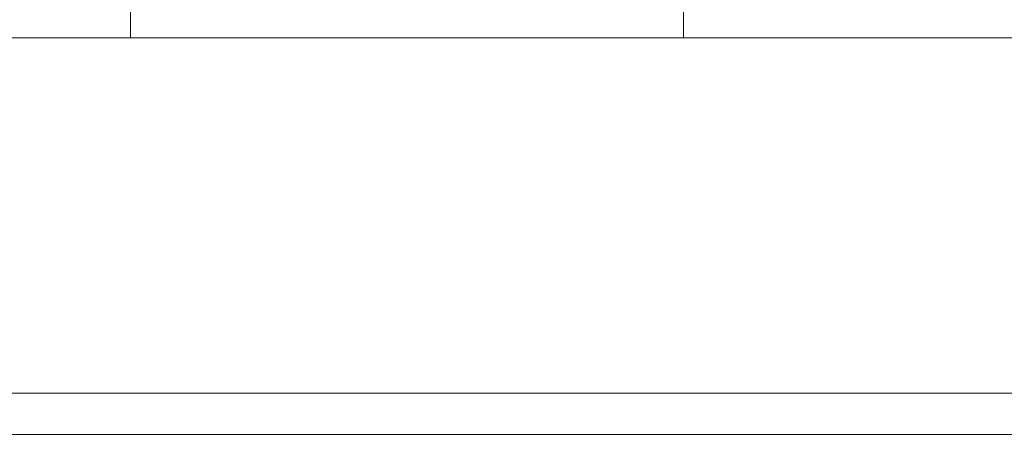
# Paper-space layout 'A-27 ROZBIÓRKI - PIĘTRO 9' of a CAD drawing. Header units: millimetres. Extents: x 0 to 540, y 0 to 297.
# Tile 1 of 6: x 61 to 178, y 0 to 50. Entities that reach past the tile are written whole.
import ezdxf
from ezdxf.xclip import XClip

# ---------------------------------------------------------------- set-up
doc = ezdxf.new("R2010")
doc.units = ezdxf.units.MM
doc.header["$MEASUREMENT"] = 0
doc.header["$XCLIPFRAME"] = 0
doc.linetypes.add('DASHDOTX2', pattern=[1000, 500, -250, 0, -250])
doc.linetypes.add('PRZERYWANA_DU_A', pattern=[550, 350.0000000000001, -199.9999999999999])
doc.layers.add('0_Nr_pióra__2', color=8, linetype='Continuous', lineweight=13)
doc.layers.add('A_Arkusz_Nr_pióra__255', color=7, linetype='Continuous', lineweight=15, true_color=0x242424)
doc.layers.add('A_osie_Nr_pióra__16', color=7, linetype='Continuous', lineweight=5, true_color=0x0f0f0f)
doc.layers.add('A_podrys', color=7, linetype='Continuous')

# ---------------------------------------------------------------- blocks, each defined once
blk = doc.blocks.new('Rysunek_1_1', base_point=(-1569.240847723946, -331.6938926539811))
at = {"layer": '0_Nr_pióra__2', "color": 8, "linetype": 'PRZERYWANA_DU_A', "lineweight": 13, "flags": 128}
for points in [[(57.8852760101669, 47.38094144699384), (172.8852760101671, 47.38094144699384)], [(172.8852760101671, 47.38094144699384), (207.885276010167, 47.38094144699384)]]:
    blk.add_lwpolyline(points, dxfattribs=at)
at = {"layer": 'A_osie_Nr_pióra__16', "color": 250, "linetype": 'DASHDOTX2', "lineweight": 5, "true_color": 0x0f0f0f}
for p, q in [((74.05626195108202, 179.2009603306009), (74.05626195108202, 47.38094290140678)), ((140.056260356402, 179.200960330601), (140.056260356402, 47.38094290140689))]:
    blk.add_line(p, q, dxfattribs=at)

psp = doc.layouts.new('A-27 ROZBIÓRKI - PIĘTRO 9')

# ---------------------------------------------------------------- linework, layer by layer
at = {"layer": 'A_Arkusz_Nr_pióra__255', "color": 250, "linetype": 'Continuous', "lineweight": 15, "true_color": 0x242424}
psp.add_line((535.1000000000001, 4.900001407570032), (29.8998034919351, 4.900326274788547), dxfattribs=at)
at = {"layer": 'A_Arkusz_Nr_pióra__255', "color": 250, "linetype": 'Continuous', "lineweight": 15, "true_color": 0x242424, "flags": 128}
psp.add_lwpolyline([(-1.040834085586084e-14, 297), (540, 297), (540, 1.109329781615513e-14), (-1.040834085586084e-14, 1.109329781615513e-14)], close=True, dxfattribs=at)

# ---------------------------------------------------------------- block references
at = {"layer": 'A_podrys', "color": 37, "linetype": 'Continuous', "lineweight": 5, "true_color": 0x656532}
ref = psp.add_blockref('Rysunek_1_1', (-1569.240847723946, -331.6938926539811), dxfattribs=at)
XClip(ref).set_block_clipping_path([(49.50051496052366, 47.38094144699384), (299.950486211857, 223.0899983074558)])

doc.saveas('drawing.dxf')
